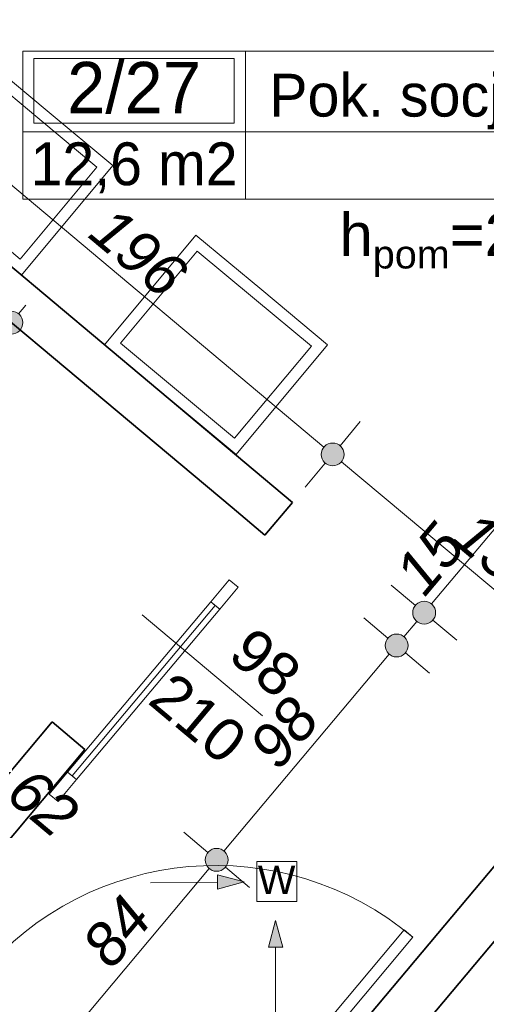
# Model space of a CAD drawing. Header units: millimetres. Extents: x -13944 to 84772, y -78836 to -35317.
# Tile 71 of 85: x 42866 to 44499, y -52047 to -48598. Entities that reach past the tile are written whole.
import ezdxf
from ezdxf.enums import TextEntityAlignment as Align

# ---------------------------------------------------------------- set-up
doc = ezdxf.new("R2010")
doc.units = ezdxf.units.MM
doc.header["$MEASUREMENT"] = 0
for name, color, linetype, lineweight in [('0_Nr_pióra__3', 7, 'Continuous', 20), ('Drzwi ArchiCAD_Nr_pióra__1', 7, 'Continuous', 0), ('Instalacje - Went_Klim_Nr_pióra__42', 150, 'Continuous', 13), ('Konstrukcja - Ściany zew_Nr_pióra__6', 7, 'Continuous', 35), ('Metryczki pomieszczeń ArchiCADa_Nr_pióra__1', 7, 'Continuous', 0), ('Wnetrze - Sanitariaty_Nr_pióra__22', 8, 'Continuous', 13), ('Wymiarowanie - Ogólne_Nr_pióra__82', 114, 'Continuous', 13), ('Znaczniki drzwi ArchiCADa_Nr_pióra__1', 7, 'Continuous', 0), ('Znaczniki drzwi ArchiCADa_Nr_pióra__7', 7, 'Continuous', 70)]:
    doc.layers.add(name, color=color, linetype=linetype, lineweight=lineweight)
doc.layers.add('Elementy modelu - Strefy', color=7, linetype='Continuous')
doc.layers.add('Wymiarowanie - Ogólne', color=7, linetype='Continuous')
doc.styles.add('GENERATED_STYLE_1', font='txt')
doc.styles.add('GENERATED_STYLE_2', font='txt')
doc.styles.add('GENERATED_STYLE_3', font='txt')
doc.styles.add('GENERATED_STYLE_4', font='txt')
doc.dimstyles.new('GENERATED_STYLE__1', dxfattribs={"dimtxt": 150, "dimasz": 152, "dimexe": 0.18, "dimexo": 0, "dimgap": 0.09, "dimtad": 1, "dimlfac": 0.1, "dimzin": 0, "dimdsep": 46, "dimtxsty": 'GENERATED_STYLE_3', "dimblk": 'ARROWHEAD_11', "dimblk1": 'ARROWHEAD_11', "dimblk2": 'ARROWHEAD_11', "dimcen": 0.09, "dimclrd": 114, "dimclre": 114, "dimclrt": 114, "dimazin": 0, "dimtfac": 1, "dimtdec": 4, "dimtmove": 0, "dimatfit": 3, "dimfxl": 1, "dimtolj": 1, "dimtzin": 0, "dimarcsym": 0})

# ---------------------------------------------------------------- blocks, each defined once
blk = doc.blocks.new('Pok. socjalny pielęgniarek_2_27_28', base_point=(43655.8, -48991.1))
at = {"layer": 'Metryczki pomieszczeń ArchiCADa_Nr_pióra__1', "linetype": 'Continuous'}
for p, q in [((42876.7, -48708.3), (46142.7, -48708.3)), ((42876.7, -49226.8), (42876.7, -48708.3)), ((42915.7, -48734.2), (43616.8, -48734.2)), ((42915.7, -48960.5), (42915.7, -48734.2)), ((43616.8, -48734.2), (43616.8, -48960.5)), ((43655.8, -48708.3), (43655.8, -49226.8)), ((46142.7, -48708.3), (46142.7, -49226.8)), ((43616.8, -48960.5), (42915.7, -48960.5)), ((42876.7, -48991.1), (46142.7, -48991.1)), ((46142.7, -49226.8), (42876.7, -49226.8))]:
    blk.add_line(p, q, dxfattribs=at)
at = {"layer": 'Metryczki pomieszczeń ArchiCADa_Nr_pióra__1'}
for tag, height, style, p in [('ROOM_NUMBER', 180, 'GENERATED_STYLE_2', (43266.3, -48836.2)), ('ROOM_NAME', 150, 'GENERATED_STYLE_1', (44899.2, -48862.7)), ('floor_f', 150, 'GENERATED_STYLE_1', (44899.2, -49089.8)), ('ROOM_CALC_AREA', 150, 'GENERATED_STYLE_1', (43266.3, -49103.2))]:
    blk.add_attdef(tag, text='', height=height, dxfattribs=dict(at, style=style)).set_placement(p, align=Align.MIDDLE_CENTER)
blk = doc.blocks.new('*D101')
at = {"layer": 'Wymiarowanie - Ogólne_Nr_pióra__82', "linetype": 'Continuous'}
for points in [[(39276.8, -39330.7), (39273.8, -39315.4), (39265.1, -39302.4), (39252.1, -39293.7), (39236.8, -39290.7), (39221.5, -39293.7), (39208.5, -39302.4), (39199.9, -39315.4), (39196.8, -39330.7), (39199.9, -39346), (39208.5, -39359), (39221.5, -39367.6), (39236.8, -39370.7), (39252.1, -39367.6), (39265.1, -39359), (39273.8, -39346)], [(61589.9, -58047.1), (61586.9, -58031.8), (61578.2, -58018.8), (61565.2, -58010.1), (61549.9, -58007.1), (61534.6, -58010.1), (61521.6, -58018.8), (61513, -58031.8), (61509.9, -58047.1), (61513, -58062.4), (61521.6, -58075.4), (61534.6, -58084), (61549.9, -58087.1), (61565.2, -58084), (61578.2, -58075.4), (61586.9, -58062.4)]]:
    blk.add_hatch(color=256, dxfattribs=at).paths.add_polyline_path(points)
for p, q in [((39262.5, -39300), (39333.2, -39215.7)), ((39175.5, -39279.3), (39206.2, -39305)), ((39140.4, -39445.6), (39211.1, -39361.3)), ((39267.5, -39356.4), (61519.3, -58021.4)), ((61575.6, -58016.4), (61646.3, -57932.2)), ((61453.5, -58162), (61524.2, -58077.7)), ((61580.6, -58072.8), (61611.2, -58098.5))]:
    blk.add_line(p, q, dxfattribs=at)
for centre in [(39236.8, -39330.7), (61549.9, -58047.1)]:
    blk.add_circle(centre, 40, dxfattribs=at)
at = {"layer": 'Wymiarowanie - Ogólne_Nr_pióra__82', "insert": (50150.5, -48446), "char_height": 150, "attachment_point": 7, "rotation": 320.0098, "style": 'GENERATED_STYLE_3'}
blk.add_mtext('\\A1;{\\fArial|b0|i1|c238|p38;2 912,5}', dxfattribs=at)
blk = doc.blocks.new('ARROWHEAD_11')
at = {"color": 0, "linetype": 'Continuous', "lineweight": 0}
blk.add_line((0, 0), (-1, 0), dxfattribs=at)
at = {"color": 0, "linetype": 'Continuous', "lineweight": 0, "const_width": 0.25, "flags": 128}
blk.add_lwpolyline([(-0.125, 0, 1), (0.125, 0, 1)], format="xyb", close=True, dxfattribs=at)
blk = doc.blocks.new('*D149')
at = {"layer": 'Wymiarowanie - Ogólne_Nr_pióra__82', "linetype": 'Continuous'}
for points in [[(42290.1, -52472.7), (42287, -52457.4), (42278.3, -52444.4), (42265.4, -52435.7), (42250.1, -52432.7), (42234.7, -52435.7), (42221.8, -52444.4), (42213.1, -52457.4), (42210.1, -52472.7), (42213.1, -52488), (42221.8, -52501), (42234.7, -52509.7), (42250.1, -52512.7), (42265.4, -52509.7), (42278.3, -52501), (42287, -52488)], [(43155.8, -53198.9), (43152.8, -53183.6), (43144.1, -53170.6), (43131.1, -53161.9), (43115.8, -53158.9), (43100.5, -53161.9), (43087.5, -53170.6), (43078.9, -53183.6), (43075.8, -53198.9), (43078.9, -53214.2), (43087.5, -53227.2), (43100.5, -53235.9), (43115.8, -53238.9), (43131.1, -53235.9), (43144.1, -53227.2), (43152.8, -53214.2)]]:
    blk.add_hatch(color=256, dxfattribs=at).paths.add_polyline_path(points)
blk.add_line((42280.7, -52498.4), (43085.2, -53173.2), dxfattribs=at)
blk.add_circle((42250.1, -52472.7), 40, dxfattribs=at)
at = {"layer": 'Wymiarowanie - Ogólne_Nr_pióra__82', "char_height": 150, "attachment_point": 7, "rotation": 320.0098, "style": 'GENERATED_STYLE_3'}
for s, insert in [('\\A1;{\\fArial|b0|i1|c238|p38;113}', (42490, -52634.8)), ('\\A1;{\\fArial|b0|i1|c238|p38;29}', (42930, -53003.9))]:
    blk.add_mtext(s, dxfattribs=dict(at, insert=insert))
blk = doc.blocks.new('*D166')
at = {"layer": 'Wymiarowanie - Ogólne_Nr_pióra__82', "linetype": 'Continuous'}
for points in [[(43942.8, -46468.4), (43939.8, -46453.1), (43931.1, -46440.1), (43918.1, -46431.5), (43902.8, -46428.4), (43887.5, -46431.5), (43874.5, -46440.1), (43865.9, -46453.1), (43862.8, -46468.4), (43865.9, -46483.7), (43874.5, -46496.7), (43887.5, -46505.4), (43902.8, -46508.4), (43918.1, -46505.4), (43931.1, -46496.7), (43939.8, -46483.7)], [(42027.7, -48751.5), (42024.7, -48736.2), (42016, -48723.3), (42003, -48714.6), (41987.7, -48711.5), (41972.4, -48714.6), (41959.4, -48723.3), (41950.8, -48736.2), (41947.7, -48751.5), (41950.8, -48766.9), (41959.4, -48779.8), (41972.4, -48788.5), (41987.7, -48791.5), (42003, -48788.5), (42016, -48779.8), (42024.7, -48766.9)]]:
    blk.add_hatch(color=256, dxfattribs=at).paths.add_polyline_path(points)
for p, q in [((43872.2, -46442.7), (43787.9, -46372)), ((43928.5, -46437.8), (43954.2, -46407.1)), ((44017.7, -46564.8), (43933.5, -46494.1)), ((42013.4, -48720.9), (43877.1, -46499.1))]:
    blk.add_line(p, q, dxfattribs=at)
blk.add_circle((43902.8, -46468.4), 40, dxfattribs=at)
at = {"layer": 'Wymiarowanie - Ogólne_Nr_pióra__82', "insert": (42812.5, -47721.5), "char_height": 150, "attachment_point": 7, "rotation": 50.0098, "style": 'GENERATED_STYLE_3'}
blk.add_mtext('\\A1;{\\fArial|b0|i1|c238|p38;298}', dxfattribs=at)
blk = doc.blocks.new('*D167')
at = {"layer": 'Wymiarowanie - Ogólne_Nr_pióra__82', "linetype": 'Continuous'}
for points in [[(42324.3, -50922.5), (42321.3, -50907.2), (42312.6, -50894.2), (42299.6, -50885.5), (42284.3, -50882.5), (42269, -50885.5), (42256, -50894.2), (42247.4, -50907.2), (42244.3, -50922.5), (42247.4, -50937.8), (42256, -50950.8), (42269, -50959.4), (42284.3, -50962.5), (42299.6, -50959.4), (42312.6, -50950.8), (42321.3, -50937.8)], [(42799.3, -51320.9), (42796.3, -51305.6), (42787.6, -51292.6), (42774.6, -51284), (42759.3, -51280.9), (42744, -51284), (42731, -51292.6), (42722.4, -51305.6), (42719.3, -51320.9), (42722.4, -51336.2), (42731, -51349.2), (42744, -51357.9), (42759.3, -51360.9), (42774.6, -51357.9), (42787.6, -51349.2), (42796.3, -51336.2)]]:
    blk.add_hatch(color=256, dxfattribs=at).paths.add_polyline_path(points)
for p, q in [((42258.6, -50953.1), (42187.9, -51037.4)), ((42728.7, -51295.2), (42315, -50948.2)), ((42855.7, -51206), (42785, -51290.3)), ((42733.6, -51351.6), (42662.9, -51435.9)), ((42820.6, -51372.3), (42790, -51346.6))]:
    blk.add_line(p, q, dxfattribs=at)
blk.add_circle((42759.3, -51320.9), 40, dxfattribs=at)
at = {"layer": 'Wymiarowanie - Ogólne_Nr_pióra__82', "char_height": 150, "attachment_point": 7, "rotation": 320.0101, "style": 'GENERATED_STYLE_3'}
for s, insert in [('\\A1;{\\fArial|b0|i1|c238|p38;28}', (42334.2, -50925.2)), ('\\A1;{\\fArial|b0|i1|c238|p38;62}', (42809.3, -51323.7))]:
    blk.add_mtext(s, dxfattribs=dict(at, insert=insert))
blk = doc.blocks.new('*D465')
at = {"layer": 'Wymiarowanie - Ogólne_Nr_pióra__82', "linetype": 'Continuous'}
for points in [[(42499.3, -48861.2), (42496.2, -48845.9), (42487.5, -48832.9), (42474.6, -48824.2), (42459.3, -48821.2), (42444, -48824.2), (42431, -48832.9), (42422.3, -48845.9), (42419.3, -48861.2), (42422.3, -48876.5), (42431, -48889.5), (42444, -48898.2), (42459.3, -48901.2), (42474.6, -48898.2), (42487.5, -48889.5), (42496.2, -48876.5)], [(44001.4, -50121.2), (43998.4, -50105.9), (43989.7, -50092.9), (43976.7, -50084.3), (43961.4, -50081.2), (43946.1, -50084.3), (43933.2, -50092.9), (43924.5, -50105.9), (43921.4, -50121.2), (43924.5, -50136.5), (43933.2, -50149.5), (43946.1, -50158.2), (43961.4, -50161.2), (43976.7, -50158.2), (43989.7, -50149.5), (43998.4, -50136.5)]]:
    blk.add_hatch(color=256, dxfattribs=at).paths.add_polyline_path(points)
for p, q in [((42485, -48830.5), (42555.7, -48746.3)), ((42398, -48809.8), (42428.6, -48835.5)), ((42362.9, -48976.1), (42433.6, -48891.8)), ((42489.9, -48886.9), (43930.8, -50095.5)), ((43987.1, -50090.6), (44057.8, -50006.3))]:
    blk.add_line(p, q, dxfattribs=at)
blk.add_circle((42459.3, -48861.2), 40, dxfattribs=at)
at = {"layer": 'Wymiarowanie - Ogólne_Nr_pióra__82', "insert": (43098.8, -49358.5), "char_height": 150, "attachment_point": 7, "rotation": 320.0098, "style": 'GENERATED_STYLE_3'}
blk.add_mtext('\\A1;{\\fArial|b0|i1|c238|p38;196}', dxfattribs=at)
blk = doc.blocks.new('*D466')
at = {"layer": 'Wymiarowanie - Ogólne_Nr_pióra__82', "linetype": 'Continuous'}
for points in [[(44001.4, -50121.2), (43998.4, -50105.9), (43989.7, -50092.9), (43976.7, -50084.3), (43961.4, -50081.2), (43946.1, -50084.3), (43933.2, -50092.9), (43924.5, -50105.9), (43921.4, -50121.2), (43924.5, -50136.5), (43933.2, -50149.5), (43946.1, -50158.2), (43961.4, -50161.2), (43976.7, -50158.2), (43989.7, -50149.5), (43998.4, -50136.5)], [(45043.4, -50995.2), (45040.4, -50979.9), (45031.7, -50967), (45018.7, -50958.3), (45003.4, -50955.2), (44988.1, -50958.3), (44975.1, -50967), (44966.5, -50979.9), (44963.4, -50995.2), (44966.5, -51010.6), (44975.1, -51023.5), (44988.1, -51032.2), (45003.4, -51035.2), (45018.7, -51032.2), (45031.7, -51023.5), (45040.4, -51010.6)]]:
    blk.add_hatch(color=256, dxfattribs=at).paths.add_polyline_path(points)
for p, q in [((43987.1, -50090.6), (44057.8, -50006.3)), ((43992.1, -50146.9), (44972.8, -50969.5)), ((43865, -50236.2), (43935.7, -50151.9)), ((45029.1, -50964.6), (45099.8, -50880.3)), ((44907, -51110.2), (44977.7, -51025.9)), ((45034.1, -51020.9), (45064.7, -51046.7))]:
    blk.add_line(p, q, dxfattribs=at)
for centre in [(43961.4, -50121.2), (45003.4, -50995.2)]:
    blk.add_circle(centre, 40, dxfattribs=at)
at = {"layer": 'Wymiarowanie - Ogólne_Nr_pióra__82', "insert": (44370.9, -50425.5), "char_height": 150, "attachment_point": 7, "rotation": 320.0098, "style": 'GENERATED_STYLE_3'}
blk.add_mtext('\\A1;{\\fArial|b0|i1|c238|p38;136}', dxfattribs=at)
blk = doc.blocks.new('*D467')
at = {"layer": 'Wymiarowanie - Ogólne_Nr_pióra__82', "linetype": 'Continuous'}
for points in [[(46236.7, -48392.5), (46233.6, -48377.2), (46224.9, -48364.2), (46212, -48355.6), (46196.7, -48352.5), (46181.3, -48355.6), (46168.4, -48364.2), (46159.7, -48377.2), (46156.7, -48392.5), (46159.7, -48407.8), (46168.4, -48420.8), (46181.3, -48429.5), (46196.7, -48432.5), (46212, -48429.5), (46224.9, -48420.8), (46233.6, -48407.8)], [(44321.6, -50675.6), (44318.5, -50660.3), (44309.8, -50647.4), (44296.9, -50638.7), (44281.6, -50635.6), (44266.3, -50638.7), (44253.3, -50647.4), (44244.6, -50660.3), (44241.6, -50675.6), (44244.6, -50690.9), (44253.3, -50703.9), (44266.3, -50712.6), (44281.6, -50715.6), (44296.9, -50712.6), (44309.8, -50703.9), (44318.5, -50690.9)]]:
    blk.add_hatch(color=256, dxfattribs=at).paths.add_polyline_path(points)
for p, q in [((46081.7, -48296.1), (46166, -48366.8)), ((46248.1, -48331.2), (46222.4, -48361.9)), ((46170.9, -48423.2), (44307.3, -50645)), ((46227.3, -48418.2), (46311.6, -48488.9))]:
    blk.add_line(p, q, dxfattribs=at)
blk.add_circle((46196.7, -48392.5), 40, dxfattribs=at)
at = {"layer": 'Wymiarowanie - Ogólne_Nr_pióra__82', "char_height": 150, "attachment_point": 7, "rotation": 50.0098, "style": 'GENERATED_STYLE_3'}
for s, insert in [('\\A1;{\\fArial|b0|i1|c238|p38;298}', (45179.5, -49558.4)), ('\\A1;{\\fArial|b0|i1|c238|p38;15}', (44284.3, -50625.7))]:
    blk.add_mtext(s, dxfattribs=dict(at, insert=insert))
blk = doc.blocks.new('*D468')
at = {"layer": 'Wymiarowanie - Ogólne_Nr_pióra__82', "linetype": 'Continuous'}
for points in [[(44321.6, -50675.6), (44318.5, -50660.3), (44309.8, -50647.4), (44296.9, -50638.7), (44281.6, -50635.6), (44266.3, -50638.7), (44253.3, -50647.4), (44244.6, -50660.3), (44241.6, -50675.6), (44244.6, -50690.9), (44253.3, -50703.9), (44266.3, -50712.6), (44281.6, -50715.6), (44296.9, -50712.6), (44309.8, -50703.9), (44318.5, -50690.9)], [(44225.2, -50790.6), (44222.1, -50775.3), (44213.4, -50762.3), (44200.5, -50753.6), (44185.2, -50750.6), (44169.9, -50753.6), (44156.9, -50762.3), (44148.2, -50775.3), (44145.2, -50790.6), (44148.2, -50805.9), (44156.9, -50818.8), (44169.9, -50827.5), (44185.2, -50830.6), (44200.5, -50827.5), (44213.4, -50818.8), (44222.1, -50805.9)]]:
    blk.add_hatch(color=256, dxfattribs=at).paths.add_polyline_path(points)
for p, q in [((44166.6, -50579.2), (44250.9, -50649.9)), ((44070.2, -50694.2), (44154.5, -50764.9)), ((44312.2, -50701.3), (44396.5, -50772)), ((44255.9, -50706.3), (44210.9, -50759.9)), ((44215.8, -50816.3), (44300.1, -50887))]:
    blk.add_line(p, q, dxfattribs=at)
for centre in [(44281.6, -50675.6), (44185.2, -50790.6)]:
    blk.add_circle(centre, 40, dxfattribs=at)
blk = doc.blocks.new('*D469')
at = {"layer": 'Wymiarowanie - Ogólne_Nr_pióra__82', "linetype": 'Continuous'}
for points in [[(44225.2, -50790.6), (44222.1, -50775.3), (44213.4, -50762.3), (44200.5, -50753.6), (44185.2, -50750.6), (44169.9, -50753.6), (44156.9, -50762.3), (44148.2, -50775.3), (44145.2, -50790.6), (44148.2, -50805.9), (44156.9, -50818.8), (44169.9, -50827.5), (44185.2, -50830.6), (44200.5, -50827.5), (44213.4, -50818.8), (44222.1, -50805.9)], [(43595.3, -51541.4), (43592.3, -51526.1), (43583.6, -51513.2), (43570.6, -51504.5), (43555.3, -51501.4), (43540, -51504.5), (43527, -51513.2), (43518.4, -51526.1), (43515.3, -51541.4), (43518.4, -51556.7), (43527, -51569.7), (43540, -51578.4), (43555.3, -51581.4), (43570.6, -51578.4), (43583.6, -51569.7), (43592.3, -51556.7)]]:
    blk.add_hatch(color=256, dxfattribs=at).paths.add_polyline_path(points)
for p, q in [((44159.5, -50821.2), (43581, -51510.8)), ((43440.4, -51445), (43524.7, -51515.7)), ((43586, -51567.1), (43670.2, -51637.8))]:
    blk.add_line(p, q, dxfattribs=at)
blk.add_circle((43555.3, -51541.4), 40, dxfattribs=at)
at = {"layer": 'Wymiarowanie - Ogólne_Nr_pióra__82', "insert": (43774.1, -51233.9), "char_height": 150, "attachment_point": 7, "rotation": 50.0098, "style": 'GENERATED_STYLE_3'}
blk.add_mtext('\\A1;{\\fArial|b0|i1|c238|p38;98}', dxfattribs=at)
blk = doc.blocks.new('*D470')
at = {"layer": 'Wymiarowanie - Ogólne_Nr_pióra__82', "linetype": 'Continuous'}
for points in [[(43595.3, -51541.4), (43592.3, -51526.1), (43583.6, -51513.2), (43570.6, -51504.5), (43555.3, -51501.4), (43540, -51504.5), (43527, -51513.2), (43518.4, -51526.1), (43515.3, -51541.4), (43518.4, -51556.7), (43527, -51569.7), (43540, -51578.4), (43555.3, -51581.4), (43570.6, -51578.4), (43583.6, -51569.7), (43592.3, -51556.7)], [(43055.5, -52185), (43052.4, -52169.7), (43043.8, -52156.7), (43030.8, -52148.1), (43015.5, -52145), (43000.2, -52148.1), (42987.2, -52156.7), (42978.5, -52169.7), (42975.5, -52185), (42978.5, -52200.3), (42987.2, -52213.3), (43000.2, -52222), (43015.5, -52225), (43030.8, -52222), (43043.8, -52213.3), (43052.4, -52200.3)]]:
    blk.add_hatch(color=256, dxfattribs=at).paths.add_polyline_path(points)
for p, q in [((43440.4, -51445), (43524.7, -51515.7)), ((43529.6, -51572.1), (43041.2, -52154.4)), ((43586, -51567.1), (43670.2, -51637.8)), ((42900.6, -52088.6), (42984.8, -52159.3)), ((42989.8, -52215.7), (42964.1, -52246.3)), ((43046.1, -52210.7), (43130.4, -52281.4))]:
    blk.add_line(p, q, dxfattribs=at)
blk.add_circle((43015.5, -52185), 40, dxfattribs=at)
at = {"layer": 'Wymiarowanie - Ogólne_Nr_pióra__82', "insert": (43189.3, -51931.2), "char_height": 150, "attachment_point": 7, "rotation": 50.0098, "style": 'GENERATED_STYLE_3'}
blk.add_mtext('\\A1;{\\fArial|b0|i1|c238|p38;84}', dxfattribs=at)
blk = doc.blocks.new('*D482')
at = {"layer": 'Wymiarowanie - Ogólne_Nr_pióra__82', "linetype": 'Continuous'}
for points in [[(42876.8, -49659.5), (42873.7, -49644.2), (42865, -49631.2), (42852.1, -49622.6), (42836.8, -49619.5), (42821.5, -49622.6), (42808.5, -49631.2), (42799.8, -49644.2), (42796.8, -49659.5), (42799.8, -49674.8), (42808.5, -49687.8), (42821.5, -49696.5), (42836.8, -49699.5), (42852.1, -49696.5), (42865, -49687.8), (42873.7, -49674.8)], [(41854.9, -50877.7), (41851.8, -50862.4), (41843.2, -50849.5), (41830.2, -50840.8), (41814.9, -50837.7), (41799.6, -50840.8), (41786.6, -50849.5), (41777.9, -50862.4), (41774.9, -50877.7), (41777.9, -50893), (41786.6, -50906), (41799.6, -50914.7), (41814.9, -50917.7), (41830.2, -50914.7), (41843.2, -50906), (41851.8, -50893)]]:
    blk.add_hatch(color=256, dxfattribs=at).paths.add_polyline_path(points)
for p, q in [((42806.1, -49633.8), (42721.8, -49563.1)), ((42862.5, -49628.9), (42888.2, -49598.2)), ((41840.6, -50847.1), (42811.1, -49690.2)), ((42951.7, -49755.9), (42867.4, -49685.2)), ((41784.2, -50852), (41700, -50781.3)), ((41929.8, -50974.1), (41845.5, -50903.4))]:
    blk.add_line(p, q, dxfattribs=at)
blk.add_circle((42836.8, -49659.5), 40, dxfattribs=at)
at = {"layer": 'Wymiarowanie - Ogólne_Nr_pióra__82', "insert": (42193.1, -50380.2), "char_height": 150, "attachment_point": 7, "rotation": 50.0098, "style": 'GENERATED_STYLE_3'}
blk.add_mtext('\\A1;{\\fArial|b0|i1|c238|p38;159}', dxfattribs=at)

msp = doc.modelspace()

# ---------------------------------------------------------------- hatches: boundary and pattern name
at = {"layer": 'Instalacje - Went_Klim_Nr_pióra__42', "linetype": 'Continuous'}
for points in [[(43651.991, -51618.211), (43558.447, -51594.136), (43558.941, -51644.133)], [(43761.702, -51754.012), (43736.702, -51847.313), (43786.702, -51847.313)]]:
    msp.add_hatch(color=256, dxfattribs=at).paths.add_polyline_path(points)

# ---------------------------------------------------------------- linework, layer by layer
at = {"layer": 'Drzwi ArchiCAD_Nr_pióra__1', "linetype": 'Continuous'}
for p, q in [((43535.309, -50637.025), (43599.575, -50560.41)), ((43599.575, -50560.41), (43630.221, -50586.116)), ((43630.221, -50586.116), (43565.955, -50662.732)), ((43033.996, -51234.674), (43535.309, -50637.025)), ((43049.32, -51247.527), (43550.632, -50649.879)), ((43550.632, -50649.879), (43049.32, -51247.527)), ((43550.632, -50649.879), (43049.32, -51247.527)), ((43565.955, -50662.732), (43064.643, -51260.38)), ((43535.309, -50637.025), (43550.632, -50649.879)), ((43565.955, -50662.732), (43535.309, -50637.025)), ((43550.632, -50649.879), (43565.955, -50662.732)), ((42969.731, -51311.289), (43033.996, -51234.674)), ((43049.32, -51247.527), (43033.996, -51234.674)), ((43033.996, -51234.674), (43064.643, -51260.38)), ((43064.643, -51260.38), (43049.32, -51247.527)), ((43064.643, -51260.38), (43000.377, -51336.996)), ((43000.377, -51336.996), (42969.731, -51311.289)), ((43521.487, -52609.448), (44211.7, -51786.598)), ((44211.7, -51786.598), (44242.346, -51812.304)), ((44242.346, -51812.304), (43552.133, -52635.154))]:
    msp.add_line(p, q, dxfattribs=at)
msp.add_arc((43552.133, -52635.154), 1074, 50.009795, 140.009795, dxfattribs=at)
at = {"layer": 'Instalacje - Went_Klim_Nr_pióra__42', "linetype": 'Continuous'}
for p, q in [((43696.33, -51547.045), (43836.33, -51547.045)), ((43696.33, -51687.045), (43696.33, -51547.045)), ((43836.33, -51547.045), (43836.33, -51687.045)), ((43651.991, -51618.211), (43558.447, -51594.136)), ((43558.941, -51644.133), (43558.447, -51594.136)), ((43324.315, -51621.455), (43558.694, -51619.135)), ((43651.991, -51618.211), (43558.941, -51644.133)), ((43836.33, -51687.045), (43696.33, -51687.045)), ((43761.702, -51754.012), (43736.702, -51847.313)), ((43761.702, -51754.012), (43786.702, -51847.313)), ((43786.702, -51847.313), (43736.702, -51847.313)), ((43761.702, -52081.704), (43761.702, -51847.313))]:
    msp.add_line(p, q, dxfattribs=at)
at = {"layer": 'Konstrukcja - Ściany zew_Nr_pióra__6', "linetype": 'Continuous'}
for p, q in [((43724.275, -50403.966), (43609.352, -50307.567)), ((43094.431, -51154.845), (42979.508, -51058.447))]:
    msp.add_line(p, q, dxfattribs=at)
at = {"layer": 'Konstrukcja - Ściany zew_Nr_pióra__6', "linetype": 'Continuous', "flags": 128}
for points in [[(46777.736, -48879.946), (43596.57, -52672.428)], [(43726.816, -52781.68), (46907.982, -48989.197)], [(43820.674, -50289.043), (42318.502, -49029.008)], [(42222.103, -49143.931), (43609.352, -50307.567)], [(43724.275, -50403.966), (43820.674, -50289.043)], [(42979.508, -51058.447), (42439.677, -51702.016)], [(42554.6, -51798.415), (43094.431, -51154.845)]]:
    msp.add_lwpolyline(points, dxfattribs=at)
at = {"layer": 'Wnetrze - Sanitariaty_Nr_pióra__22', "linetype": 'Continuous'}
for p, q in [((42731.727, -48725.542), (42962.194, -48917.598)), ((42736.849, -48781.878), (42936.586, -48948.326)), ((42962.194, -48917.598), (43192.66, -49109.653)), ((42936.586, -48948.326), (43136.324, -49114.774)), ((42872.568, -49493.764), (42411.635, -49109.653)), ((42867.446, -49437.427), (42467.971, -49104.531)), ((43136.324, -49114.774), (42867.446, -49437.427)), ((43192.66, -49109.653), (42872.568, -49493.764)), ((43162.518, -49736.976), (43482.61, -49352.865)), ((43482.61, -49352.865), (43713.076, -49544.921)), ((43218.854, -49731.854), (43487.731, -49409.202)), ((43487.731, -49409.202), (43687.469, -49575.649)), ((43713.076, -49544.921), (43943.543, -49736.976)), ((43687.469, -49575.649), (43887.206, -49742.097)), ((43618.329, -50064.75), (43218.854, -49731.854)), ((43623.45, -50121.087), (43162.518, -49736.976)), ((43887.206, -49742.097), (43618.329, -50064.75)), ((43943.543, -49736.976), (43623.45, -50121.087))]:
    msp.add_line(p, q, dxfattribs=at)
at = {"layer": 'Znaczniki drzwi ArchiCADa_Nr_pióra__1', "linetype": 'Continuous'}
msp.add_line((43715.815, -51036.468), (43294.43, -50683.007), dxfattribs=at)

# ---------------------------------------------------------------- block references
at = {"layer": 'Elementy modelu - Strefy', "linetype": 'Continuous'}
ref = msp.add_blockref('Pok. socjalny pielęgniarek_2_27_28', (43655.776, -48991.118), dxfattribs=at)
ref.add_attrib('ROOM_NAME', 'Pok. socjalny pielęgniarek', dxfattribs={"layer": 'Metryczki pomieszczeń ArchiCADa_Nr_pióra__1', "color": 7, "height": 150, "style": 'GENERATED_STYLE_1'}).set_placement((44899.22, -48862.715), align=Align.MIDDLE_CENTER)
ref.add_attrib('ROOM_NUMBER', '2/27', dxfattribs={"layer": 'Metryczki pomieszczeń ArchiCADa_Nr_pióra__1', "color": 7, "height": 180, "style": 'GENERATED_STYLE_2'}).set_placement((43266.256, -48836.169), align=Align.MIDDLE_CENTER)
ref.add_attrib('ROOM_CALC_AREA', '12,6 m2', dxfattribs={"layer": 'Metryczki pomieszczeń ArchiCADa_Nr_pióra__1', "color": 7, "height": 150, "style": 'GENERATED_STYLE_1'}).set_placement((43266.256, -49103.169), align=Align.MIDDLE_CENTER)
ref.add_attrib('floor_f', 'tarket', dxfattribs={"layer": 'Metryczki pomieszczeń ArchiCADa_Nr_pióra__1', "color": 7, "height": 150, "style": 'GENERATED_STYLE_1'}).set_placement((44899.22, -49089.798), align=Align.MIDDLE_CENTER)

# ---------------------------------------------------------------- texts
at = {"layer": '0_Nr_pióra__3', "linetype": 'Continuous', "insert": (44530.513, -49232.205), "char_height": 150, "attachment_point": 2, "style": 'GENERATED_STYLE_4'}
msp.add_mtext('\\A1;{\\fArial|b0|i0|c0|p38;h\\fArial|b0|i0|c0|p38;\\A1{\\H.66x;\\S ^ pom;}\\fArial|b0|i0|c0|p38;=2,80m}', dxfattribs=at)
at = {"layer": 'Instalacje - Went_Klim_Nr_pióra__42', "linetype": 'Continuous', "insert": (43831.245, -51611.33), "char_height": 100, "attachment_point": 6, "style": 'GENERATED_STYLE_1'}
msp.add_mtext('\\A1;{\\fArial|b0|i0|c238|p38;W}', dxfattribs=at)
at = {"layer": 'Znaczniki drzwi ArchiCADa_Nr_pióra__7', "char_height": 150, "attachment_point": 7, "rotation": 320.009795, "style": 'GENERATED_STYLE_1'}
for s, insert in [('\\A1;{\\fArial|b0|i0|c238|p38;98}', (43588.007, -50834.592)), ('\\A1;{\\fArial|b0|i0|c238|p38;210}', (43308, -50991.285))]:
    msp.add_mtext(s, dxfattribs=dict(at, insert=insert))

# ---------------------------------------------------------------- dimensions: what is measured, and where the dimension line sits
at = {"layer": 'Wymiarowanie - Ogólne', "color": 114, "linetype": 'Continuous', "lineweight": 13}
for base, p1, p2, angle, text, picture, middle, turn in [((61549.91, -58047.075), (38648.328, -40032.25), (60961.418, -58748.656), 320.009795, '2 912,5', '*D101', (50460.844, -48608.426), 320.009795), ((43961.437, -50121.23), (42259.337, -49099.542), (43761.509, -50359.577), 320.009795, '196', '*D465', (43277.83, -49410.766), 320.009795), ((42836.758, -49659.509), (41897.949, -50947.41), (43127.291, -49903.211), 50.009795, '159', '*D482', (42245.379, -50201.147), 50.009795), ((43555.32, -51541.442), (43679.204, -50366.16), (42934.437, -51020.641), 230.009795, '98', '*D469', (43789.795, -51098.524), 50.009795)]:
    dim = msp.add_linear_dim(base=base, p1=p1, p2=p2, angle=angle, text=text, dimstyle='GENERATED_STYLE__1', dxfattribs=at)
    dim.commit()
    dim.dimension.update_dxf_attribs({"geometry": picture, "text_midpoint": middle, "dimtype": 160, "text_rotation": turn})
for base, p1, p2, angle, picture, middle, turn in [((43902.808, -46468.433), (42180.594, -48913.33), (44095.686, -46630.22), 50.009795, '*D166', (42864.816, -47542.509), 50.009795), ((44281.562, -50675.64), (45778.535, -48041.808), (43775.603, -50251.237), 230.009795, '*D467', (45231.815, -49379.395), 50.009795), ((45003.407, -50995.243), (43761.509, -50359.577), (44788.634, -51251.288), 320.009795, '*D466', (44549.901, -50477.79), 320.009795), ((44185.163, -50790.563), (43775.603, -50251.237), (43679.204, -50366.16), 230.009795, '*D468', (44299.975, -50490.304), 50.009795), ((42284.315, -50922.486), (42439.677, -51702.016), (42112.472, -51127.354), 140.010089, '*D167', (42944.668, -51339.342), 320.010089), ((43015.488, -52185.012), (42934.437, -51020.641), (42509.529, -51760.609), 230.009795, '*D470', (43204.958, -51795.748), 50.009795), ((43115.806, -53198.898), (42611.432, -52041.869), (43477.187, -52768.071), 320.009795, '*D149', (42663.197, -52682.198), 320.009795)]:
    dim = msp.add_linear_dim(base=base, p1=p1, p2=p2, angle=angle, dimstyle='GENERATED_STYLE__1', dxfattribs=at)
    dim.commit()
    dim.dimension.update_dxf_attribs({"geometry": picture, "text_midpoint": middle, "dimtype": 160, "text_rotation": turn})

doc.saveas('drawing.dxf')
